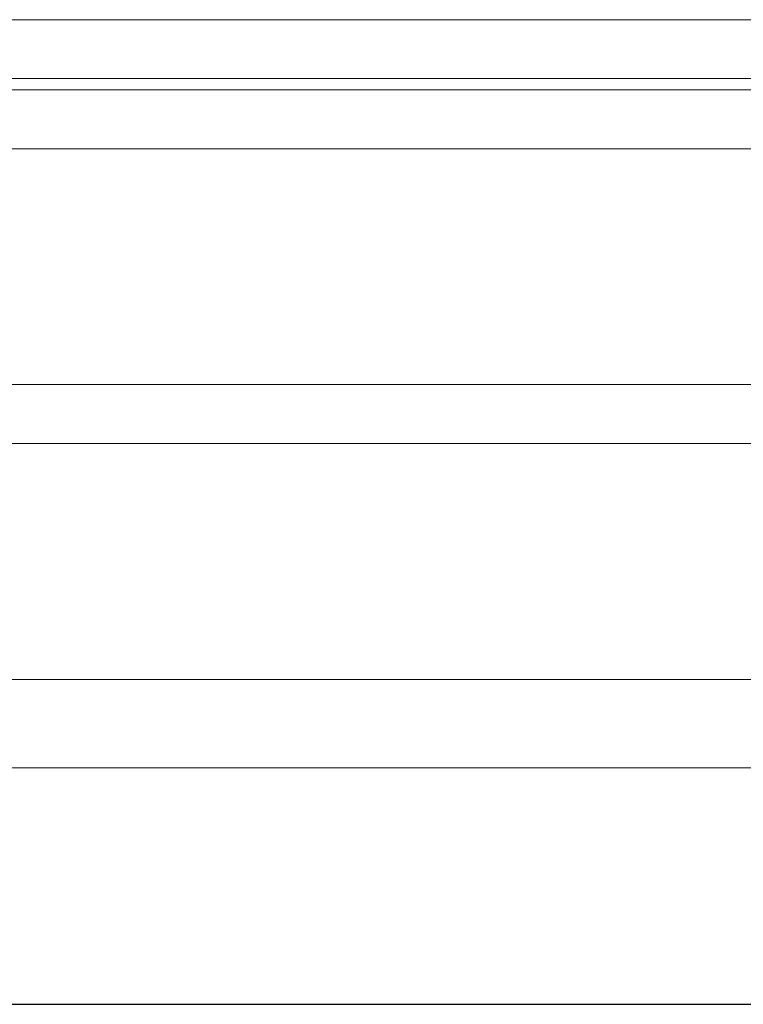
# Model space of a CAD drawing. Header units: inches. Extents: x 34737 to 291769, y 4926 to 74566.
# Tile 137 of 256: x 253943 to 253979, y 31083 to 31133. Entities that reach past the tile are written whole.
import ezdxf

# ---------------------------------------------------------------- set-up
doc = ezdxf.new("R2010")
doc.units = ezdxf.units.IN
doc.header["$LTSCALE"] = 300
doc.linetypes.add('ACAD_ISO02W100', pattern=[15, 12, -3])
doc.layers.add('!_A_03_ČIARKOVANÁ', color=41, linetype='ACAD_ISO02W100', lineweight=13)
doc.layers.add('_MB_szklo_0.15', color=142, linetype='Continuous', lineweight=15)

msp = doc.modelspace()

# ---------------------------------------------------------------- linework, layer by layer
at = {"layer": '!_A_03_ČIARKOVANÁ', "color": 7, "lineweight": -3}
msp.add_lwpolyline([(249296.379, 31082.775), (261523.629, 31082.775)], dxfattribs=at)
at = {"layer": '_MB_szklo_0.15'}
for points in [[(254594.379, 31129.875), (253905.879, 31129.875), (253905.879, 31132.875), (254594.379, 31132.875)], [(254594.379, 31129.305), (253905.879, 31129.305), (253905.879, 31129.875), (254594.379, 31129.875)], [(254594.379, 31126.305), (253905.879, 31126.305), (253905.879, 31129.305), (254594.379, 31129.305)], [(254594.379, 31111.305), (253905.879, 31111.305), (253905.879, 31114.305), (254594.379, 31114.305)], [(254594.379, 31094.805), (253905.879, 31094.805), (253905.879, 31099.305), (254594.379, 31099.305)]]:
    msp.add_lwpolyline(points, dxfattribs=at)

doc.saveas('drawing.dxf')
